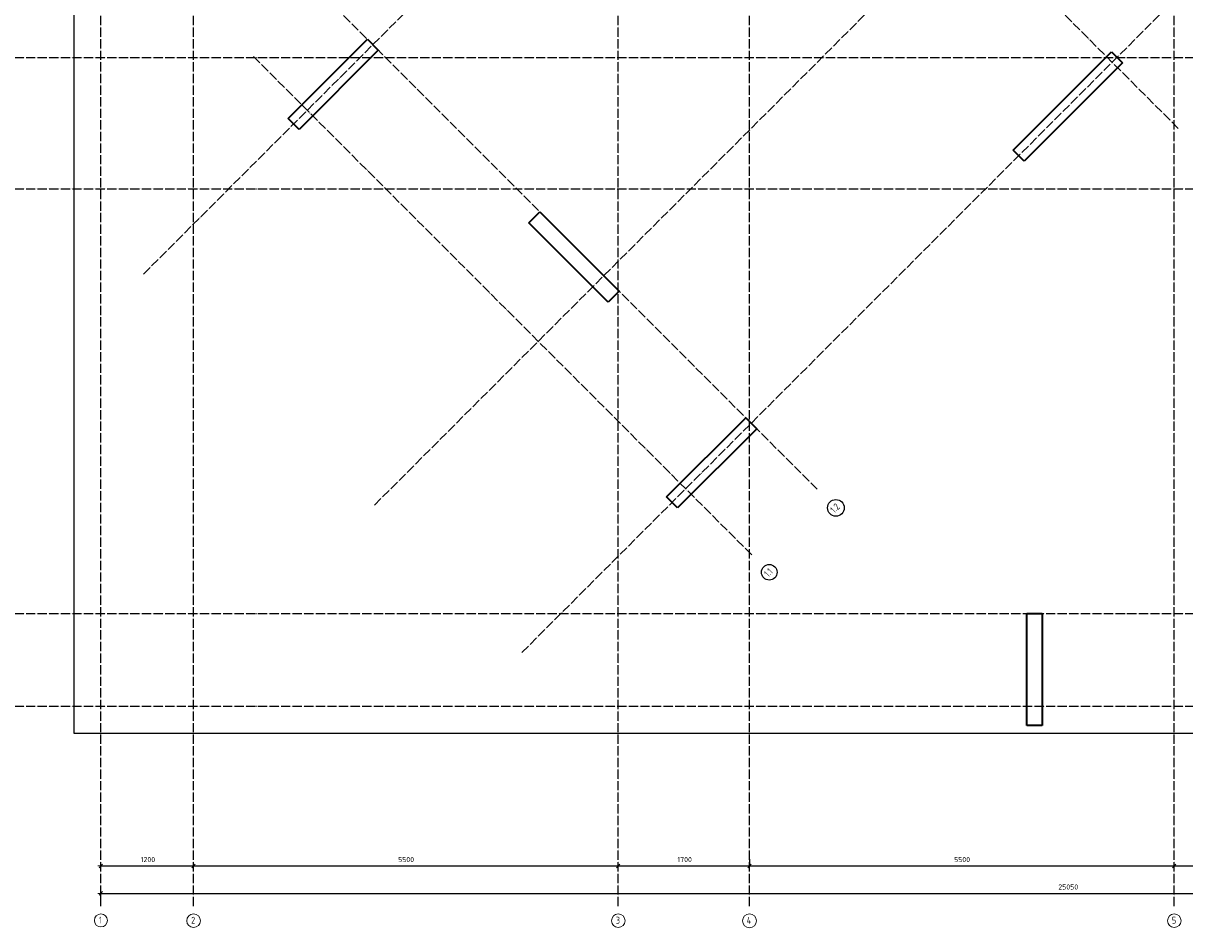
# Model space of a CAD drawing. Header units: millimetres. Extents: x -24871 to 40608, y -2869 to 48080.
# Tile 52 of 119: x -1005 to 14037, y -2869 to 8843. Entities that reach past the tile are written whole.
import ezdxf

# ---------------------------------------------------------------- set-up
doc = ezdxf.new("R2010")
doc.units = ezdxf.units.MM
doc.header["$PDMODE"] = 65
doc.linetypes.add('______11', pattern=[150, 120, -15, 0, -15])
doc.linetypes.add('______5', pattern=[330, 240, -30, 30, -30])
doc.layers.add('Standard', color=7, linetype='Continuous', lineweight=25)
doc.layers.add('Размерная линия_ общее', color=7, linetype='Continuous', lineweight=13)
doc.layers.add('Осевая линия_ общее', color=7, linetype='______5', lineweight=13, true_color=0xa0a0a0)
doc.styles.add('ISOCPEUR', font='ISOCPEUR')
doc.dimstyles.new('DIMSTYLE_5', dxfattribs={"dimtxt": 66, "dimasz": 75, "dimexe": 0, "dimexo": 0, "dimgap": 33, "dimtad": 2, "dimdec": 0, "dimrnd": 5, "dimzin": 12, "dimdsep": 46, "dimtxsty": 'ISOCPEUR', "dimblk1": 'ALL_ML_STRICH', "dimblk2": 'ALL_ML_STRICH', "dimsah": 1, "dimcen": 0, "dimclrd": 7, "dimclre": 256, "dimclrt": 7, "dimadec": 0, "dimazin": 0, "dimtfac": 1, "dimtdec": 0, "dimtix": 1, "dimtmove": 2, "dimatfit": 3, "dimfxl": 0, "dimtzin": 0, "dimlwd": 0, "dimlwe": -3, "dimarcsym": 0})

# ---------------------------------------------------------------- blocks, each defined once
blk = doc.blocks.new('ALL_ML_STRICH')
at = {"color": 0, "linetype": 'ByBlock', "lineweight": -2}
for p, q in [((-1, 0), (0.5, 0)), ((-0.3, -0.3), (0.3, 0.3)), ((0, -0.5), (0, 0.5))]:
    blk.add_line(p, q, dxfattribs=at)
blk = doc.blocks.new('*D240')
at = {"layer": 'DEFPOINTS', "color": 7, "linetype": 'Continuous', "lineweight": 13, "transparency": 33554687}
for p in [(0, -2424), (0, -2523), (25050, -2458)]:
    blk.add_point(p, dxfattribs=at)
at = {"layer": 'Размерная линия_ общее', "color": 253, "linetype": 'Continuous', "lineweight": -2, "true_color": 0xa0a0a0, "transparency": 33554687}
for p, q in [((0, -2503), (0, -2424)), ((25050, -2438), (25050, -2424))]:
    blk.add_line(p, q, dxfattribs=at)
at = {"layer": 'Размерная линия_ общее', "color": 7, "linetype": 'Continuous', "lineweight": -2, "transparency": 33554687}
blk.add_line((0, -2424), (25050, -2424), dxfattribs=at)
at = {"layer": 'Размерная линия_ общее', "color": 7, "linetype": 'Continuous', "lineweight": 13, "transparency": 33554687, "xscale": 75, "yscale": 75, "zscale": 75, "rotation": 180}
blk.add_blockref('ALL_ML_STRICH', (0, -2424), dxfattribs=at)
at = {"layer": 'Размерная линия_ общее', "color": 7, "linetype": 'Continuous', "lineweight": 13, "transparency": 33554687, "xscale": 75, "yscale": 75, "zscale": 75}
blk.add_blockref('ALL_ML_STRICH', (25050, -2424), dxfattribs=at)
at = {"layer": 'Размерная линия_ общее', "color": 7, "linetype": 'Continuous', "lineweight": 13, "transparency": 33554687, "insert": (12528, -2341), "char_height": 66, "width": 330, "attachment_point": 5, "style": 'ISOCPEUR'}
blk.add_mtext('\\A1;{25050}', dxfattribs=at)
blk = doc.blocks.new('СЛОЖНЫЙ_ОБЪЕКТ_0')
at = {"layer": 'Осевая линия_ общее', "color": 253, "linetype": '______11', "lineweight": -3, "true_color": 0xa0a0a0, "transparency": 33554687}
for p, q in [((0, -2590), (0, 47490)), ((1200, -2590), (1200, 47490)), ((6700, -2590), (6700, 47490)), ((8400, -2590), (8400, 47490)), ((13900, -2590), (13900, 47490)), ((552, 5594), (17714, 22756)), ((3543, 2603), (20705, 19765)), ((5452, 694), (22614, 17855)), ((13952, 7482), (7489, 13945)), ((9278, 2808), (2815, 9271)), ((-2770, 8400), (26050, 8400)), ((8429, 1960), (1966, 8423)), ((-2770, 6700), (26050, 6700)), ((-2770, 1200), (26050, 1200)), ((-2770, 0), (26050, 0))]:
    blk.add_line(p, q, dxfattribs=at)
at = {"layer": 'Осевая линия_ общее', "color": 7, "linetype": 'Continuous', "lineweight": 25, "transparency": 33554687}
for centre, radius in [((9519, 2568), 108), ((8656, 1734), 102)]:
    blk.add_circle(centre, radius, dxfattribs=at)
at = {"layer": 'Осевая линия_ общее', "color": 7, "linetype": 'Continuous', "lineweight": 13, "transparency": 33554687}
for centre, radius in [((1, -2774), 84.6), ((1201, -2778), 87.7), ((6701, -2778), 87.7), ((8400, -2779), 89.6), ((13901, -2778), 87.7)]:
    blk.add_circle(centre, radius, dxfattribs=at)
at = {"layer": 'Осевая линия_ общее', "color": 7, "linetype": 'Continuous', "lineweight": 25, "transparency": 33554687, "char_height": 90, "attachment_point": 7, "rotation": 45, "style": 'ISOCPEUR'}
for s, insert, width in [('\\W0.79;1.2', (9499, 2493), 170.42), ('\\W0.68;1.1', (8643, 1665), 147.75)]:
    blk.add_mtext(s, dxfattribs=dict(at, insert=insert, width=width))
at = {"layer": 'Осевая линия_ общее', "color": 7, "linetype": 'Continuous', "lineweight": 13, "transparency": 33554687, "char_height": 90, "attachment_point": 7, "style": 'ISOCPEUR'}
for s, insert, width in [('\\W0.56;1', (-22, -2814), 70), ('\\W0.78;2', (1169, -2817), 97.92), ('\\W0.78;3', (6669, -2817), 97.92), ('\\W0.80;4', (8364, -2819), 107.95), ('\\W0.78;5', (13869, -2817), 97.92)]:
    blk.add_mtext(s, dxfattribs=dict(at, insert=insert, width=width))
blk = doc.blocks.new('*D242')
at = {"layer": 'DEFPOINTS', "color": 7, "linetype": 'Continuous', "lineweight": 13, "transparency": 33554687}
for p in [(0, -2069), (1200, -2068), (0, -2119)]:
    blk.add_point(p, dxfattribs=at)
at = {"layer": 'Размерная линия_ общее', "color": 253, "linetype": 'Continuous', "lineweight": -2, "true_color": 0xa0a0a0, "transparency": 33554687}
for p, q in [((0, -2069), (0, -2069)), ((1200, -2069), (1200, -2069))]:
    blk.add_line(p, q, dxfattribs=at)
at = {"layer": 'Размерная линия_ общее', "color": 7, "linetype": 'Continuous', "lineweight": -2, "transparency": 33554687}
blk.add_line((0, -2069), (1200, -2069), dxfattribs=at)
at = {"layer": 'Размерная линия_ общее', "color": 7, "linetype": 'Continuous', "lineweight": 13, "transparency": 33554687, "xscale": 75, "yscale": 75, "zscale": 75, "rotation": 180}
blk.add_blockref('ALL_ML_STRICH', (0, -2069), dxfattribs=at)
at = {"layer": 'Размерная линия_ общее', "color": 7, "linetype": 'Continuous', "lineweight": 13, "transparency": 33554687, "xscale": 75, "yscale": 75, "zscale": 75}
blk.add_blockref('ALL_ML_STRICH', (1200, -2069), dxfattribs=at)
at = {"layer": 'Размерная линия_ общее', "color": 7, "linetype": 'Continuous', "lineweight": 13, "transparency": 33554687, "insert": (610, -1986), "char_height": 66, "width": 264, "attachment_point": 5, "style": 'ISOCPEUR'}
blk.add_mtext('\\A1;{1200}', dxfattribs=at)
blk = doc.blocks.new('*D243')
at = {"layer": 'DEFPOINTS', "color": 7, "linetype": 'Continuous', "lineweight": 13, "transparency": 33554687}
for p in [(1200, -2068), (1200, -2069), (6700, -2051)]:
    blk.add_point(p, dxfattribs=at)
at = {"layer": 'Размерная линия_ общее', "color": 253, "linetype": 'Continuous', "lineweight": -2, "true_color": 0xa0a0a0, "transparency": 33554687}
for p, q in [((1200, -2069), (1200, -2069)), ((6700, -2069), (6700, -2069))]:
    blk.add_line(p, q, dxfattribs=at)
at = {"layer": 'Размерная линия_ общее', "color": 7, "linetype": 'Continuous', "lineweight": -2, "transparency": 33554687}
blk.add_line((1200, -2069), (6700, -2069), dxfattribs=at)
at = {"layer": 'Размерная линия_ общее', "color": 7, "linetype": 'Continuous', "lineweight": 13, "transparency": 33554687, "xscale": 75, "yscale": 75, "zscale": 75, "rotation": 180}
blk.add_blockref('ALL_ML_STRICH', (1200, -2069), dxfattribs=at)
at = {"layer": 'Размерная линия_ общее', "color": 7, "linetype": 'Continuous', "lineweight": 13, "transparency": 33554687, "xscale": 75, "yscale": 75, "zscale": 75}
blk.add_blockref('ALL_ML_STRICH', (6700, -2069), dxfattribs=at)
at = {"layer": 'Размерная линия_ общее', "color": 7, "linetype": 'Continuous', "lineweight": 13, "transparency": 33554687, "insert": (3953, -1986), "char_height": 66, "width": 264, "attachment_point": 5, "style": 'ISOCPEUR'}
blk.add_mtext('\\A1;{5500}', dxfattribs=at)
blk = doc.blocks.new('*D244')
at = {"layer": 'DEFPOINTS', "color": 7, "linetype": 'Continuous', "lineweight": 13, "transparency": 33554687}
for p in [(8400, -1882), (6700, -2051), (6700, -2069)]:
    blk.add_point(p, dxfattribs=at)
at = {"layer": 'Размерная линия_ общее', "color": 253, "linetype": 'Continuous', "lineweight": -2, "true_color": 0xa0a0a0, "transparency": 33554687}
for p, q in [((6700, -2069), (6700, -2069)), ((8400, -1982), (8400, -2069))]:
    blk.add_line(p, q, dxfattribs=at)
at = {"layer": 'Размерная линия_ общее', "color": 7, "linetype": 'Continuous', "lineweight": -2, "transparency": 33554687}
blk.add_line((6700, -2069), (8400, -2069), dxfattribs=at)
at = {"layer": 'Размерная линия_ общее', "color": 7, "linetype": 'Continuous', "lineweight": 13, "transparency": 33554687, "xscale": 75, "yscale": 75, "zscale": 75, "rotation": 180}
blk.add_blockref('ALL_ML_STRICH', (6700, -2069), dxfattribs=at)
at = {"layer": 'Размерная линия_ общее', "color": 7, "linetype": 'Continuous', "lineweight": 13, "transparency": 33554687, "xscale": 75, "yscale": 75, "zscale": 75}
blk.add_blockref('ALL_ML_STRICH', (8400, -2069), dxfattribs=at)
at = {"layer": 'Размерная линия_ общее', "color": 7, "linetype": 'Continuous', "lineweight": 13, "transparency": 33554687, "insert": (7560, -1986), "char_height": 66, "width": 264, "attachment_point": 5, "style": 'ISOCPEUR'}
blk.add_mtext('\\A1;{1700}', dxfattribs=at)
blk = doc.blocks.new('*D245')
at = {"layer": 'DEFPOINTS', "color": 7, "linetype": 'Continuous', "lineweight": 13, "transparency": 33554687}
for p in [(8400, -1882), (8400, -2069), (13900, -1990)]:
    blk.add_point(p, dxfattribs=at)
at = {"layer": 'Размерная линия_ общее', "color": 253, "linetype": 'Continuous', "lineweight": -2, "true_color": 0xa0a0a0, "transparency": 33554687}
for p, q in [((8400, -1982), (8400, -2069)), ((13900, -2090), (13900, -2069))]:
    blk.add_line(p, q, dxfattribs=at)
at = {"layer": 'Размерная линия_ общее', "color": 7, "linetype": 'Continuous', "lineweight": -2, "transparency": 33554687}
blk.add_line((8400, -2069), (13900, -2069), dxfattribs=at)
at = {"layer": 'Размерная линия_ общее', "color": 7, "linetype": 'Continuous', "lineweight": 13, "transparency": 33554687, "xscale": 75, "yscale": 75, "zscale": 75, "rotation": 180}
blk.add_blockref('ALL_ML_STRICH', (8400, -2069), dxfattribs=at)
at = {"layer": 'Размерная линия_ общее', "color": 7, "linetype": 'Continuous', "lineweight": 13, "transparency": 33554687, "xscale": 75, "yscale": 75, "zscale": 75}
blk.add_blockref('ALL_ML_STRICH', (13900, -2069), dxfattribs=at)
at = {"layer": 'Размерная линия_ общее', "color": 7, "linetype": 'Continuous', "lineweight": 13, "transparency": 33554687, "insert": (11153, -1986), "char_height": 66, "width": 264, "attachment_point": 5, "style": 'ISOCPEUR'}
blk.add_mtext('\\A1;{5500}', dxfattribs=at)
blk = doc.blocks.new('*D246')
at = {"layer": 'DEFPOINTS', "color": 7, "linetype": 'Continuous', "lineweight": 13, "transparency": 33554687}
for p in [(13900, -1990), (13900, -2069), (15150, -1990)]:
    blk.add_point(p, dxfattribs=at)
at = {"layer": 'Размерная линия_ общее', "color": 253, "linetype": 'Continuous', "lineweight": -2, "true_color": 0xa0a0a0, "transparency": 33554687}
for p, q in [((13900, -2090), (13900, -2069)), ((15150, -2090), (15150, -2069))]:
    blk.add_line(p, q, dxfattribs=at)
at = {"layer": 'Размерная линия_ общее', "color": 7, "linetype": 'Continuous', "lineweight": -2, "transparency": 33554687}
blk.add_line((13900, -2069), (15150, -2069), dxfattribs=at)
at = {"layer": 'Размерная линия_ общее', "color": 7, "linetype": 'Continuous', "lineweight": 13, "transparency": 33554687, "xscale": 75, "yscale": 75, "zscale": 75, "rotation": 180}
blk.add_blockref('ALL_ML_STRICH', (13900, -2069), dxfattribs=at)
at = {"layer": 'Размерная линия_ общее', "color": 7, "linetype": 'Continuous', "lineweight": 13, "transparency": 33554687, "xscale": 75, "yscale": 75, "zscale": 75}
blk.add_blockref('ALL_ML_STRICH', (15150, -2069), dxfattribs=at)
at = {"layer": 'Размерная линия_ общее', "color": 7, "linetype": 'Continuous', "lineweight": 13, "transparency": 33554687, "insert": (14535, -1986), "char_height": 66, "width": 264, "attachment_point": 5, "style": 'ISOCPEUR'}
blk.add_mtext('\\A1;{1250}', dxfattribs=at)

msp = doc.modelspace()

# ---------------------------------------------------------------- linework, layer by layer
at = {"color": 7, "linetype": 'Continuous', "lineweight": 35, "transparency": 33554687}
for p, q in [((11816.4, 7199.4), (13089.2, 8472.2)), ((13089.2, 8472.2), (13230.6, 8330.8)), ((13230.6, 8330.8), (11957.8, 7058)), ((11957.8, 7058), (11816.4, 7199.4)), ((11990, -250), (11990, 1200)), ((11990, 1200), (12190, 1200)), ((12190, 1200), (12190, -250)), ((12190, -250), (11990, -250))]:
    msp.add_line(p, q, dxfattribs=at)
at = {"layer": 'Standard', "color": 7, "linetype": 'Continuous', "lineweight": 35, "transparency": 33554687}
for p, q in [((2426, 7609.5), (3451.3, 8634.8)), ((3451.3, 8634.8), (3592.7, 8493.4)), ((3592.7, 8493.4), (2567.4, 7468.1)), ((2567.4, 7468.1), (2426, 7609.5)), ((5544.7, 6258.6), (5686.1, 6400.1)), ((5686.1, 6400.1), (6711.4, 5374.8)), ((6570, 5233.3), (5544.7, 6258.6)), ((6711.4, 5374.8), (6570, 5233.3)), ((7326.3, 2709.3), (8351.6, 3734.6)), ((8351.6, 3734.6), (8493, 3593.2)), ((8493, 3593.2), (7467.7, 2567.8)), ((7467.7, 2567.8), (7326.3, 2709.3))]:
    msp.add_line(p, q, dxfattribs=at)
at = {"layer": 'Standard', "color": 7, "linetype": 'Continuous', "lineweight": 25, "transparency": 33554687}
msp.add_lwpolyline([(-350, -350.2), (25250, -350.2), (25250, 46690), (-350, 46690), (-350, -350.2)], dxfattribs=at)

# ---------------------------------------------------------------- block references
at = {"layer": 'Осевая линия_ общее', "color": 253, "linetype": '______11', "lineweight": -3, "true_color": 0xa0a0a0, "transparency": 33554687}
msp.add_blockref('СЛОЖНЫЙ_ОБЪЕКТ_0', (0, 0), dxfattribs=at)

# ---------------------------------------------------------------- dimensions: what is measured, and where the dimension line sits
at = {"layer": 'Размерная линия_ общее', "color": 7, "linetype": 'Continuous', "lineweight": 13, "transparency": 33554687}
for base, p1, p2, picture, middle in [((1200, -2068.8), (0, -2068.8), (1200, -2068.8), '*D242', (609.9, -1985.8)), ((6700, -2068.8), (1200, -2068.8), (6700, -2068.8), '*D243', (3953.3, -1985.8)), ((8400, -2068.8), (6700, -2068.8), (8400, -1981.6), '*D244', (7559.9, -1985.8)), ((13900, -2068.8), (8400, -1981.6), (13900, -2090), '*D245', (11153.3, -1985.8)), ((15150, -2068.8), (13900, -2090), (15150, -2090), '*D246', (14534.9, -1985.8)), ((25050, -2423.6), (0, -2503.1), (25050, -2437.7), '*D240', (12528.3, -2340.6))]:
    dim = msp.add_linear_dim(base=base, p1=p1, p2=p2, dimstyle='DIMSTYLE_5', override={"dimpost": '<>', "dimclrd": 7, "dimclre": 253, "dimclrt": 7, "dimlwd": 0, "dimlwe": 65533}, dxfattribs=at)
    dim.commit()
    dim.dimension.update_dxf_attribs({"geometry": picture, "text_midpoint": middle, "dimtype": 160})

doc.saveas('drawing.dxf')
